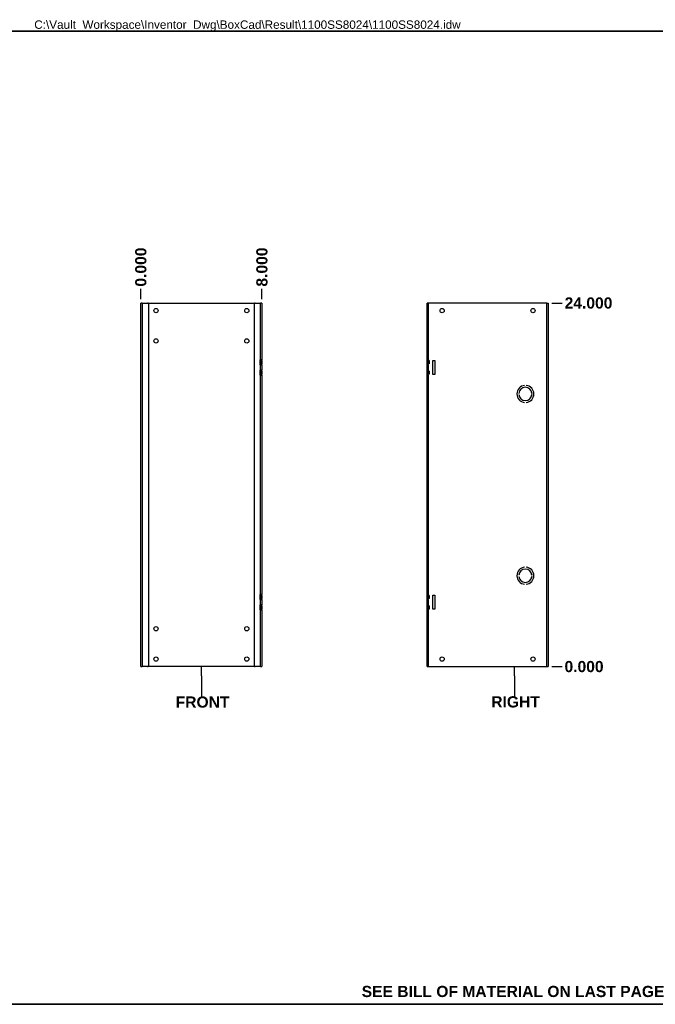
# Model space of a CAD drawing. Header units: inches. Extents: x 2 to 102, y 2 to 66.
# Tile 2 of 3: x 37 to 79, y 2 to 66. Entities that reach past the tile are written whole.
import ezdxf

# ---------------------------------------------------------------- set-up
doc = ezdxf.new("R2010")
doc.units = ezdxf.units.IN
doc.header["$LTSCALE"] = 6.141898
doc.header["$MEASUREMENT"] = 0
doc.layers.get('0').update_dxf_attribs({"lineweight": 25})
for name, color, linetype, lineweight in [('Dimensions(ANSI)', 7, 'Continuous', 25), ('Sketch Geometry(ANSI)', 7, 'Continuous', 25), ('Symbols(ANSI)', 7, 'Continuous', 25), ('Visible Edges(ANSI)', 7, 'Continuous', 25), ('Visible Tangent Edges(ANSI)', 7, 'Continuous', 25)]:
    doc.layers.add(name, color=color, linetype=linetype, lineweight=lineweight)
doc.styles.add('Current-ANSI', font='arial.ttf')
doc.styles.add('Dimension-ANSI', font='arialbd.ttf')
doc.dimstyles.new('INCH-ANSI', dxfattribs={"dimscale": 6.141898, "dimtxt": 0.12, "dimasz": 0.098425, "dimexe": 0.04, "dimexo": 0.04, "dimgap": 0.031496, "dimtad": 0, "dimtih": 1, "dimtoh": 1, "dimdec": 3, "dimrnd": 1e-08, "dimzin": 0, "dimdsep": 46, "dimtxsty": 'Dimension-ANSI', "dimcen": 0.09, "dimdle": 0.312, "dimclrd": 179, "dimclre": 179, "dimclrt": 7, "dimadec": 1, "dimazin": 0, "dimtfac": 1, "dimtdec": 3, "dimtofl": 0, "dimtmove": 0, "dimatfit": 3, "dimfxl": 1, "dimtolj": 1, "dimtzin": 4, "dimlwd": 25, "dimlwe": 25, "dimarcsym": 0})
doc.dimstyles.new('INCH-ANSI-VERTICAL', dxfattribs={"dimscale": 6.141898, "dimtxt": 0.12, "dimasz": 0.098425, "dimexe": 0.04, "dimexo": 0.04, "dimgap": 0.031496, "dimtad": 0, "dimtih": 1, "dimtoh": 1, "dimdec": 3, "dimrnd": 1e-08, "dimzin": 0, "dimdsep": 46, "dimtxsty": 'Dimension-ANSI', "dimcen": 0.09, "dimdle": 0.312, "dimclrd": 179, "dimclre": 179, "dimclrt": 7, "dimadec": 1, "dimazin": 0, "dimtfac": 1, "dimtdec": 3, "dimtofl": 0, "dimtmove": 0, "dimatfit": 3, "dimfxl": 1, "dimtolj": 1, "dimtzin": 4, "dimlwd": 25, "dimlwe": 25, "dimarcsym": 0})

# ---------------------------------------------------------------- blocks, each defined once
blk = doc.blocks.new('*D10')
at = {"layer": 'Defpoints', "color": 0, "linetype": 'Continuous', "transparency": 16777216}
for p in [(44.862, 48.696), (44.862, 47.763), (44.862, 47.763)]:
    blk.add_point(p, dxfattribs=at)
at = {"layer": 'Dimensions(ANSI)', "color": 179, "linetype": 'Continuous', "lineweight": 25, "true_color": 0x262658, "transparency": 16777216}
blk.add_line((44.862, 48.008), (44.862, 48.696), dxfattribs=at)
at = {"layer": 'Dimensions(ANSI)', "color": 7, "linetype": 'Continuous', "lineweight": 25, "transparency": 16777216, "insert": (44.862, 50.131), "char_height": 0.737, "attachment_point": 5, "rotation": 90, "style": 'Dimension-ANSI'}
blk.add_mtext('\\A1;0.000', dxfattribs=at)
blk = doc.blocks.new('*D11')
at = {"layer": 'Defpoints', "color": 0, "linetype": 'Continuous', "transparency": 16777216}
for p in [(52.847, 48.696), (44.862, 47.763), (52.847, 47.763)]:
    blk.add_point(p, dxfattribs=at)
at = {"layer": 'Dimensions(ANSI)', "color": 179, "linetype": 'Continuous', "lineweight": 25, "true_color": 0x262658, "transparency": 16777216}
blk.add_line((52.847, 48.008), (52.847, 48.696), dxfattribs=at)
at = {"layer": 'Dimensions(ANSI)', "color": 7, "linetype": 'Continuous', "lineweight": 25, "transparency": 16777216, "insert": (52.847, 50.132), "char_height": 0.737, "attachment_point": 5, "rotation": 90, "style": 'Dimension-ANSI'}
blk.add_mtext('\\A1;8.000', dxfattribs=at)
blk = doc.blocks.new('*D12')
at = {"layer": 'Defpoints', "color": 0, "linetype": 'Continuous', "transparency": 16777216}
for p in [(71.715, 23.809), (71.715, 23.809), (72.649, 23.809)]:
    blk.add_point(p, dxfattribs=at)
at = {"layer": 'Dimensions(ANSI)', "color": 179, "linetype": 'Continuous', "lineweight": 25, "true_color": 0x262658, "transparency": 16777216}
blk.add_line((71.961, 23.809), (72.649, 23.809), dxfattribs=at)
at = {"layer": 'Dimensions(ANSI)', "color": 7, "linetype": 'Continuous', "lineweight": 25, "transparency": 16777216, "insert": (74.084, 23.809), "char_height": 0.737, "attachment_point": 5, "style": 'Dimension-ANSI'}
blk.add_mtext('\\A1;0.000', dxfattribs=at)
blk = doc.blocks.new('*D13')
at = {"layer": 'Defpoints', "color": 0, "linetype": 'Continuous', "transparency": 16777216}
for p in [(71.715, 47.763), (72.649, 47.763), (71.715, 23.809)]:
    blk.add_point(p, dxfattribs=at)
at = {"layer": 'Dimensions(ANSI)', "color": 179, "linetype": 'Continuous', "lineweight": 25, "true_color": 0x262658, "transparency": 16777216}
blk.add_line((71.961, 47.763), (72.649, 47.763), dxfattribs=at)
at = {"layer": 'Dimensions(ANSI)', "color": 7, "linetype": 'Continuous', "lineweight": 25, "transparency": 16777216, "insert": (74.379, 47.763), "char_height": 0.737, "attachment_point": 5, "style": 'Dimension-ANSI'}
blk.add_mtext('\\A1;24.000', dxfattribs=at)
blk = doc.blocks.new('Datum Identifier8')
at = {"layer": 'Symbols(ANSI)', "color": 7, "linetype": 'Continuous', "lineweight": 25}
for p, q in [((7.954, 3.778), (7.954, 3.877)), ((7.954, 3.778), (7.954, 3.743)), ((7.954, 3.743), (7.954, 3.559))]:
    blk.add_line(p, q, dxfattribs=at)
at = {"layer": 'Symbols(ANSI)', "color": 7, "insert": (7.678, 3.435), "char_height": 0.12, "attachment_point": 7, "style": 'Dimension-ANSI'}
blk.add_mtext('FRONT', dxfattribs=at)
blk = doc.blocks.new('Datum Identifier11')
at = {"layer": 'Symbols(ANSI)', "color": 7, "linetype": 'Continuous', "lineweight": 25}
for p, q in [((11.314, 3.778), (11.314, 3.877)), ((11.314, 3.778), (11.314, 3.745)), ((11.314, 3.745), (11.314, 3.561))]:
    blk.add_line(p, q, dxfattribs=at)
at = {"layer": 'Symbols(ANSI)', "color": 7, "insert": (11.066, 3.437), "char_height": 0.12, "attachment_point": 7, "style": 'Dimension-ANSI'}
blk.add_mtext('RIGHT', dxfattribs=at)
blk = doc.blocks.new('Borders 3_EXM - B (Inch)')
at = {"layer": 'Sketch Geometry(ANSI)', "linetype": 'Continuous', "lineweight": 35}
for p, q in [((16.398, 10.692), (0.523, 10.692)), ((0.398, 0.255), (16.398, 0.255))]:
    blk.add_line(p, q, dxfattribs=at)
at = {"layer": 'Symbols(ANSI)', "color": 7, "style": 'Current-ANSI'}
blk.add_attdef('FILENAME_AND_PATH_001', (6.16, 10.718), '', height=0.09, dxfattribs=at)

msp = doc.modelspace()

# ---------------------------------------------------------------- linework, layer by layer
at = {"layer": 'Visible Edges(ANSI)'}
for p, q in [((44.94807, 47.76269), (44.86223, 47.76269)), ((44.86223, 23.80929), (44.86223, 47.76269)), ((44.94807, 47.76269), (45.30138, 47.76269)), ((45.30138, 47.76269), (52.40755, 47.76269)), ((45.36126, 47.70281), (45.36126, 23.86917)), ((52.34767, 23.86917), (52.34767, 47.70281)), ((52.40755, 47.76269), (52.76087, 47.76269)), ((52.8467, 47.76269), (52.76087, 47.76269)), ((52.8467, 47.76269), (52.8467, 44.03045)), ((63.81672, 47.76269), (63.73089, 47.76269)), ((63.73089, 44.03045), (63.73089, 47.76269)), ((71.62953, 47.76269), (63.81672, 47.76269)), ((71.62953, 47.76269), (71.71536, 47.76269)), ((71.71536, 47.76269), (71.71536, 23.80929)), ((52.73691, 44.03045), (52.76087, 44.03045)), ((52.73691, 43.6981), (52.73691, 44.03045)), ((52.76087, 43.6981), (52.73691, 43.6981)), ((52.84268, 44.03045), (52.76087, 44.03045)), ((52.76087, 43.6981), (52.84268, 43.6981)), ((52.79181, 44.03045), (52.79181, 43.96907)), ((52.79181, 43.96907), (52.8467, 43.96907)), ((52.79181, 43.75948), (52.79181, 43.96907)), ((52.8467, 43.75948), (52.79181, 43.75948)), ((52.79181, 43.75948), (52.79181, 43.6981)), ((52.8467, 44.03045), (52.84268, 44.03045)), ((52.84268, 43.6981), (52.8467, 43.6981)), ((52.8467, 43.96907), (52.8467, 44.03045)), ((52.8467, 43.96907), (52.8467, 43.75948)), ((52.8467, 43.6981), (52.8467, 43.75948)), ((52.8467, 43.6981), (52.8467, 43.34379)), ((63.79077, 44.03045), (63.73089, 44.03045)), ((63.73089, 43.6981), (63.73089, 44.03045)), ((63.73089, 43.6981), (63.79077, 43.6981)), ((63.73089, 43.34379), (63.73089, 43.6981)), ((63.78578, 44.03045), (63.78578, 43.6981)), ((63.81672, 44.03045), (63.79077, 44.03045)), ((63.79077, 43.96907), (63.79077, 44.03045)), ((63.87062, 43.96907), (63.79077, 43.96907)), ((63.87062, 43.75948), (63.79077, 43.75948)), ((63.79077, 43.6981), (63.79077, 43.75948)), ((63.81672, 43.6981), (63.79077, 43.6981)), ((63.87062, 43.96907), (63.87062, 43.75948)), ((64.11514, 43.98504), (64.2399, 43.98504)), ((64.11514, 43.05685), (64.11514, 43.98504)), ((64.2399, 43.98504), (64.2399, 43.05685)), ((52.73691, 43.34379), (52.76087, 43.34379)), ((52.73691, 43.01143), (52.73691, 43.34379)), ((52.76087, 43.01143), (52.73691, 43.01143)), ((52.84268, 43.34379), (52.76087, 43.34379)), ((52.76087, 43.01143), (52.84268, 43.01143)), ((52.79181, 43.34379), (52.79181, 43.28241)), ((52.79181, 43.28241), (52.8467, 43.28241)), ((52.79181, 43.07282), (52.79181, 43.28241)), ((52.8467, 43.07282), (52.79181, 43.07282)), ((52.79181, 43.07282), (52.79181, 43.01143)), ((52.8467, 43.34379), (52.84268, 43.34379)), ((52.84268, 43.01143), (52.8467, 43.01143)), ((52.8467, 43.28241), (52.8467, 43.34379)), ((52.8467, 43.28241), (52.8467, 43.07282)), ((52.8467, 43.01143), (52.8467, 43.07282)), ((52.8467, 43.01143), (52.8467, 28.56055)), ((63.79077, 43.34379), (63.73089, 43.34379)), ((63.73089, 43.01143), (63.73089, 43.34379)), ((63.73089, 43.01143), (63.79077, 43.01143)), ((63.73089, 28.56055), (63.73089, 43.01143)), ((63.78578, 43.34379), (63.78578, 43.01143)), ((63.81672, 43.34379), (63.79077, 43.34379)), ((63.79077, 43.28241), (63.79077, 43.34379)), ((63.87062, 43.28241), (63.79077, 43.28241)), ((63.87062, 43.07282), (63.79077, 43.07282)), ((63.79077, 43.01143), (63.79077, 43.07282)), ((63.81672, 43.01143), (63.79077, 43.01143)), ((63.87062, 43.28241), (63.87062, 43.07282)), ((64.2399, 43.05685), (64.11514, 43.05685)), ((70.16837, 42.33353), (70.16837, 42.33343)), ((70.26817, 42.33343), (70.26817, 42.33353)), ((69.78355, 41.81426), (69.78345, 41.81426)), ((69.78345, 41.73442), (69.78355, 41.73442)), ((70.65309, 41.81426), (70.65299, 41.81426)), ((70.65299, 41.73442), (70.65309, 41.73442)), ((70.16837, 41.21526), (70.16837, 41.21516)), ((70.26817, 41.21516), (70.26817, 41.21526)), ((70.16837, 30.35683), (70.16837, 30.35673)), ((70.26817, 30.35673), (70.26817, 30.35683)), ((69.78355, 29.83756), (69.78345, 29.83756)), ((69.78345, 29.75772), (69.78355, 29.75772)), ((70.16837, 29.23856), (70.16837, 29.23846)), ((70.26817, 29.23846), (70.26817, 29.23856)), ((70.65309, 29.83756), (70.65299, 29.83756)), ((70.65299, 29.75772), (70.65309, 29.75772)), ((52.73691, 28.22819), (52.73691, 28.56055)), ((52.73691, 28.56055), (52.76087, 28.56055)), ((52.84268, 28.56055), (52.76087, 28.56055)), ((52.79181, 28.56055), (52.79181, 28.49917)), ((52.8467, 28.56055), (52.84268, 28.56055)), ((52.8467, 28.49917), (52.8467, 28.56055)), ((63.79077, 28.56055), (63.73089, 28.56055)), ((63.73089, 28.22819), (63.73089, 28.56055)), ((63.78578, 28.56055), (63.78578, 28.22819)), ((63.81672, 28.56055), (63.79077, 28.56055)), ((63.79077, 28.49917), (63.79077, 28.56055)), ((52.76087, 28.22819), (52.73691, 28.22819)), ((52.76087, 28.22819), (52.84268, 28.22819)), ((52.79181, 28.28957), (52.79181, 28.49917)), ((52.79181, 28.49917), (52.8467, 28.49917)), ((52.79181, 28.28957), (52.79181, 28.22819)), ((52.8467, 28.28957), (52.79181, 28.28957)), ((52.84268, 28.22819), (52.8467, 28.22819)), ((52.8467, 28.49917), (52.8467, 28.28957)), ((52.8467, 28.22819), (52.8467, 28.28957)), ((52.8467, 28.22819), (52.8467, 27.87388)), ((63.73089, 27.87388), (63.73089, 28.22819)), ((63.73089, 28.22819), (63.79077, 28.22819)), ((63.87062, 28.49917), (63.79077, 28.49917)), ((63.87062, 28.28957), (63.79077, 28.28957)), ((63.79077, 28.22819), (63.79077, 28.28957)), ((63.81672, 28.22819), (63.79077, 28.22819)), ((63.87062, 28.49917), (63.87062, 28.28957)), ((64.11514, 28.51514), (64.2399, 28.51514)), ((64.11514, 27.58694), (64.11514, 28.51514)), ((64.2399, 28.51514), (64.2399, 27.58694)), ((52.73691, 27.54153), (52.73691, 27.87388)), ((52.73691, 27.87388), (52.76087, 27.87388)), ((52.76087, 27.54153), (52.73691, 27.54153)), ((52.84268, 27.87388), (52.76087, 27.87388)), ((52.76087, 27.54153), (52.84268, 27.54153)), ((52.79181, 27.87388), (52.79181, 27.8125)), ((52.79181, 27.60291), (52.79181, 27.8125)), ((52.79181, 27.8125), (52.8467, 27.8125)), ((52.79181, 27.60291), (52.79181, 27.54153)), ((52.8467, 27.60291), (52.79181, 27.60291)), ((52.8467, 27.87388), (52.84268, 27.87388)), ((52.84268, 27.54153), (52.8467, 27.54153)), ((52.8467, 27.8125), (52.8467, 27.87388)), ((52.8467, 27.8125), (52.8467, 27.60291)), ((52.8467, 27.54153), (52.8467, 27.60291)), ((52.8467, 27.54153), (52.8467, 23.80929)), ((63.73089, 27.54153), (63.73089, 27.87388)), ((63.79077, 27.87388), (63.73089, 27.87388)), ((63.73089, 23.80929), (63.73089, 27.54153)), ((63.73089, 27.54153), (63.79077, 27.54153)), ((63.78578, 27.87388), (63.78578, 27.54153)), ((63.81672, 27.87388), (63.79077, 27.87388)), ((63.79077, 27.8125), (63.79077, 27.87388)), ((63.87062, 27.8125), (63.79077, 27.8125)), ((63.87062, 27.60291), (63.79077, 27.60291)), ((63.79077, 27.54153), (63.79077, 27.60291)), ((63.81672, 27.54153), (63.79077, 27.54153)), ((63.87062, 27.8125), (63.87062, 27.60291)), ((64.2399, 27.58694), (64.11514, 27.58694)), ((44.86223, 23.80929), (44.94807, 23.80929)), ((45.30138, 23.80929), (44.94807, 23.80929)), ((52.40755, 23.80929), (45.30138, 23.80929)), ((52.76087, 23.80929), (52.40755, 23.80929)), ((52.76087, 23.80929), (52.8467, 23.80929)), ((63.73089, 23.80929), (63.81672, 23.80929)), ((63.81672, 23.80929), (71.62953, 23.80929)), ((71.62953, 23.80929), (71.71536, 23.80929))]:
    msp.add_line(p, q, dxfattribs=at)
for centre in [(45.86029, 47.26366), (51.84864, 47.26366), (64.72895, 47.26366), (70.7173, 47.26366), (45.86029, 45.26755), (51.84864, 45.26755), (45.86029, 26.30444), (51.84864, 26.30444), (45.86029, 24.30832), (51.84864, 24.30832), (64.72895, 24.30832), (70.7173, 24.30832)]:
    msp.add_circle(centre, 0.14023, dxfattribs=at)
for centre, radius, start, end in [((45.30138, 47.70281), 0.05988, 0, 90), ((52.40755, 47.70281), 0.05988, 90, 180), ((70.21827, 41.77434), 0.56141, 95.0996889, 264.9003111), ((70.21827, 41.77434), 0.56131, 95.1005981, 264.8994019), ((70.21827, 41.77434), 0.43665, 5.2457971, 174.7542029), ((70.21827, 41.77434), 0.43655, 5.2469998, 174.7530002), ((70.21827, 41.77434), 0.56141, 275.0996889, 84.9003111), ((70.21827, 41.77434), 0.56131, 275.1005981, 84.8994019), ((70.21827, 41.77434), 0.43665, 185.2457971, 354.7542029), ((70.21827, 41.77434), 0.43655, 185.2469998, 354.7530002), ((70.21827, 29.79764), 0.56141, 95.0996889, 264.9003111), ((70.21827, 29.79764), 0.56131, 95.1005981, 264.8994019), ((70.21827, 29.79764), 0.43665, 5.2457971, 174.7542029), ((70.21827, 29.79764), 0.43655, 5.2469998, 174.7530002), ((70.21827, 29.79764), 0.56141, 275.0996889, 84.9003111), ((70.21827, 29.79764), 0.56131, 275.1005981, 84.8994019), ((70.21827, 29.79764), 0.43665, 185.2457971, 354.7542029), ((70.21827, 29.79764), 0.43655, 185.2469998, 354.7530002), ((45.30138, 23.86917), 0.05988, 270, 0), ((52.40755, 23.86917), 0.05988, 180, 270)]:
    msp.add_arc(centre, radius, start, end, dxfattribs=at)
at = {"layer": 'Visible Tangent Edges(ANSI)'}
for p, q in [((44.94807, 47.76269), (44.94807, 23.80929)), ((52.76087, 44.03045), (52.76087, 47.76269)), ((63.81672, 47.76269), (63.81672, 44.03045)), ((71.62953, 23.80929), (71.62953, 47.76269)), ((52.76087, 43.6981), (52.76087, 44.03045)), ((52.76087, 43.34379), (52.76087, 43.6981)), ((63.81672, 43.96907), (63.81672, 43.75948)), ((63.81672, 43.6981), (63.81672, 43.34379)), ((52.76087, 43.01143), (52.76087, 43.34379)), ((52.76087, 28.56055), (52.76087, 43.01143)), ((63.81672, 43.28241), (63.81672, 43.07282)), ((63.81672, 43.01143), (63.81672, 28.56055)), ((52.76087, 28.22819), (52.76087, 28.56055)), ((52.76087, 27.87388), (52.76087, 28.22819)), ((63.81672, 28.49917), (63.81672, 28.28957)), ((63.81672, 28.22819), (63.81672, 27.87388)), ((52.76087, 27.54153), (52.76087, 27.87388)), ((52.76087, 23.80929), (52.76087, 27.54153)), ((63.81672, 27.8125), (63.81672, 27.60291)), ((63.81672, 27.54153), (63.81672, 23.80929))]:
    msp.add_line(p, q, dxfattribs=at)

# ---------------------------------------------------------------- block references
at = {"xscale": 6.141897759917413, "yscale": 6.141897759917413, "zscale": 6.141897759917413}
msp.add_blockref('Borders 3_EXM - B (Inch)', (0, 0), dxfattribs=at).add_auto_attribs({'FILENAME_AND_PATH_001': 'C:\\Vault_Workspace\\Inventor_Dwg\\BoxCad\\Result\\1100SS8024\\1100SS8024.idw'})
at = {"layer": 'Symbols(ANSI)', "xscale": 6.141897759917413, "yscale": 6.141897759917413, "zscale": 6.141897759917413}
for name in ['Datum Identifier8', 'Datum Identifier11']:
    msp.add_blockref(name, (0, 0), dxfattribs=at)

# ---------------------------------------------------------------- texts
at = {"layer": 'Symbols(ANSI)', "color": 7, "insert": (69.40501, 2.40476), "char_height": 0.7370277, "width": 19.9682845, "attachment_point": 5, "style": 'Dimension-ANSI'}
msp.add_mtext('\\fArial|b1|i0;SEE BILL OF MATERIAL ON LAST PAGE', dxfattribs=at)

# ---------------------------------------------------------------- dimensions: what is measured, and where the dimension line sits
at = {"layer": 'Dimensions(ANSI)', "color": 179, "linetype": 'Continuous', "lineweight": 25, "true_color": 0x262658}
for feature_location, offset, dtype, origin, dimstyle, picture, middle in [((44.8622333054, 47.7626917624), (0, 0.9335684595), 1, (44.8622333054, 47.7626917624), 'INCH-ANSI-VERTICAL', '*D10', (44.8622333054, 50.1309892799)), ((52.8467, 47.76269), (0, 0.93357), 1, (44.86223, 47.76269), 'INCH-ANSI-VERTICAL', '*D11', (52.8467, 50.13174)), ((71.71536, 47.76269), (0.93357, 0), 0, (71.71536, 23.80929), 'INCH-ANSI', '*D13', (74.37877, 47.76269)), ((71.7153581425, 23.8092904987), (0.9335684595, 0), 0, (71.7153581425, 23.8092904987), 'INCH-ANSI', '*D12', (74.08365566, 23.8092904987))]:
    dim = msp.add_ordinate_dim(feature_location=feature_location, offset=offset, dtype=dtype, origin=origin, dimstyle=dimstyle, override={"dimgap": 0.031496, "dimtad": 0, "dimdec": 3, "dimlfac": 1.001945, "dimtol": 0, "dimlim": 0, "dimtp": 0, "dimtm": 0, "dimtdec": 3}, dxfattribs=at)
    dim.commit()
    dim.dimension.update_dxf_attribs({"geometry": picture, "text_midpoint": middle})

doc.saveas('drawing.dxf')
